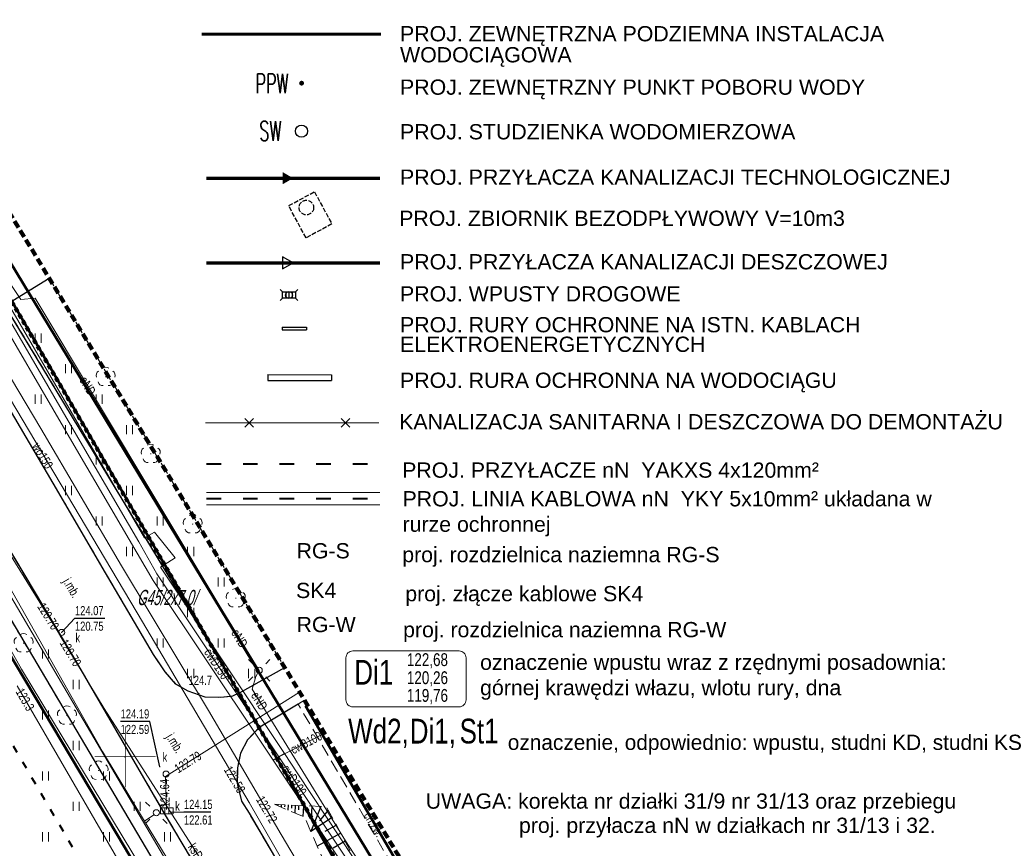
# Model space of a CAD drawing. Header units: millimetres. Extents: x 7464056 to 7464277, y 5957530 to 5957827.
# Tile 17 of 22: x 7464141 to 7464222, y 5957642 to 5957710. Entities that reach past the tile are written whole.
import ezdxf
from ezdxf.enums import TextEntityAlignment as Align

# ---------------------------------------------------------------- set-up
doc = ezdxf.new("R2010")
doc.units = ezdxf.units.MM
doc.header["$MEASUREMENT"] = 0
for name, pattern in [('1', [0.6, 0.3, -0.3]), ('1.0_0.5', [1.5, 1, -0.5]), ('1.5_0.5', [2, 1.5, -0.5]), ('2', [0.9, 0.6, -0.3]), ('219-500', [0]), ('ACAD_ISO03W100', [30, 12, -18]), ('CONTINOUS', [0]), ('egug-500', [1, 0.5, -0.5])]:
    doc.linetypes.add(name, pattern=pattern)
doc.layers.get('0').update_dxf_attribs({"color": 2, "linetype": 'CONTINUOUS', "lineweight": 0, "plot": 0})
for name, color, linetype in [('000 Inne (niezydentyfikowane)', 7, 'CONTINUOUS'), ('203-punkt graniczny', 7, 'CONTINUOUS'), ('218-kontur użytku gruntowego', 7, 'CONTINUOUS'), ('312-budynek ewidencyjny', 7, 'CONTINUOUS'), ('320-blok - kondygnacja nadziemna', 7, 'CONTINUOUS'), ('chodnik', 7, 'CONTINUOUS'), ('chodnik-Atr17', 7, 'CONTINUOUS'), ('drzewo liściaste', 7, 'CONTINUOUS'), ('jezdnia', 7, 'CONTINUOUS'), ('jezdnia-Atr17', 7, 'CONTINUOUS'), ('kratka ściekowa', 7, 'CONTINUOUS'), ('kratka ściekowa-Atr17', 7, 'CONTINUOUS'), ('krawężnik', 7, 'CONTINUOUS'), ('latarnia', 7, 'CONTINUOUS'), ('pikieta naturalna', 7, 'CONTINUOUS'), ('pikieta naturalna-Atr2', 7, 'CONTINUOUS'), ('przewód ciepłowniczy', 7, 'CONTINUOUS'), ('przewód ciepłowniczy-Atr1', 7, 'CONTINUOUS'), ('przewód elektroenergetyczny podziemny', 7, 'CONTINUOUS'), ('przewód elektroenergetyczny podziemny-Atr1', 7, 'CONTINUOUS'), ('przewód gazowy', 7, 'CONTINUOUS'), ('przewód kanalizacyjny', 7, 'CONTINUOUS'), ('przewód kanalizacyjny-Atr1', 7, 'CONTINUOUS'), ('przewód telekomunikacyjny podziemny', 7, 'CONTINUOUS'), ('przewód wodociągowy', 7, 'CONTINUOUS'), ('przewód wodociągowy-Atr1', 7, 'CONTINUOUS'), ('rzedna', 7, 'CONTINUOUS'), ('rzedna-Atr2', 7, 'CONTINUOUS'), ('rzedna-Atr3', 7, 'CONTINUOUS'), ('SIATKA_KWADRATOW', 7, 'CONTINUOUS'), ('skarpa nieumocniona', 7, 'CONTINUOUS'), ('studnia kanalizacyjna', 7, 'CONTINUOUS'), ('studnia kanalizacyjna-Atr17', 7, 'CONTINUOUS'), ('trawnik', 7, 'CONTINUOUS'), ('Zakres', 7, 'CONTINUOUS')]:
    doc.layers.add(name, color=color, linetype=linetype)
for name, color, linetype, lineweight in [('219-działka ewidencyjna', 3, 'CONTINUOUS', 30), ('__A-opisy', 7, 'CONTINUOUS', 20), ('_E-kabel el', 1, 'ACAD_ISO03W100', 40), ('E-kable elektryczne', 1, 'ACAD_ISO03W100', 40), ('E-złacza i rozdzielnice', 1, 'CONTINUOUS', 13), ('S-demontaże', 1, 'CONTINUOUS', 30), ('S-drenaż-opis', 124, 'CONTINUOUS', 20), ('S-kan-deszcz', 94, 'CONTINUOUS', 70), ('S-kan-sanit', 34, 'CONTINUOUS', 70), ('S-kan-sanit-opis', 34, 'CONTINUOUS', 20), ('S-rury ochronne na istn kablach elektr', 5, 'CONTINUOUS', 30), ('S-woda', 5, 'CONTINUOUS', 60), ('S-woda-rury ochronne', 7, 'CONTINUOUS', 30)]:
    doc.layers.add(name, color=color, linetype=linetype, lineweight=lineweight)
doc.styles.add('arial', font='arial.ttf')
doc.styles.add('SANIT', font='romans.shx', dxfattribs={"width": 0.7})
doc.styles.get("Standard").update_dxf_attribs({"font": 'Working1250', "width": 0.75})

# ---------------------------------------------------------------- blocks, each defined once
blk = doc.blocks.new('203')
at = {"linetype": 'Continuous', "lineweight": 0}
h = blk.add_hatch(color=0, dxfattribs=at)
edge = h.paths.add_edge_path()
edge.add_arc((0, 0), 0.045, 0, 360)
blk = doc.blocks.new('OP021')
at = {"linetype": 'Continuous', "lineweight": 13}
h = blk.add_hatch(color=0, dxfattribs=at)
edge = h.paths.add_edge_path()
edge.add_arc((0, 0), 0.05, 0, 360)
at = {"color": 0, "linetype": 'Continuous', "lineweight": 13}
for centre, start, end in [((-0.38, 0.124), 121.308, 202.548), ((0, 0.4), 49.272, 130.728), ((0.38, 0.124), 337.452, 58.692), ((-0.235, -0.324), 193.221, 274.871), ((0.235, -0.324), 265.129, 346.779)]:
    blk.add_arc(centre, 0.4, start, end, dxfattribs=at)
blk = doc.blocks.new('PW01')
at = {"linetype": 'Continuous', "lineweight": 13}
h = blk.add_hatch(color=0, dxfattribs=at)
edge = h.paths.add_edge_path()
edge.add_arc((0, 0), 0.045, 0, 360)
blk = doc.blocks.new('SM01')
at = {"color": 0, "linetype": 'Continuous', "lineweight": 13}
for p, q in [((-0.53, 0.531), (-0.883, 0.884)), ((0.531, 0.531), (0.884, 0.884)), ((-0.53, -0.53), (-0.883, -0.883)), ((0.531, -0.53), (0.884, -0.883))]:
    blk.add_line(p, q, dxfattribs=at)
blk.add_circle((0, 0), 0.25, dxfattribs=at)
blk = doc.blocks.new('US05')
at = {"color": 0, "linetype": 'Continuous', "lineweight": 13}
for p, q in [((-0.525, -0.25), (-0.525, 0.25)), ((-0.525, 0.25), (-0.175, 0.25)), ((-0.175, -0.25), (-0.175, 0.25)), ((-0.175, 0.25), (0.175, 0.25)), ((0.175, -0.25), (0.175, 0.25)), ((0.175, 0.25), (0.525, 0.25)), ((0.525, -0.25), (0.525, 0.25)), ((-0.525, -0.25), (-0.175, -0.25)), ((-0.175, -0.25), (0.175, -0.25)), ((0.175, -0.25), (0.525, -0.25))]:
    blk.add_line(p, q, dxfattribs=at)
blk = doc.blocks.new('US15')
at = {"color": 0, "linetype": 'Continuous', "lineweight": 13}
blk.add_circle((0, 0), 0.25, dxfattribs=at)
blk = doc.blocks.new('TU04')
at = {"color": 0, "linetype": 'Continuous', "lineweight": 13}
for p, q in [((0, 0), (0, 0.75)), ((0.5, 0), (0.5, 0.75))]:
    blk.add_line(p, q, dxfattribs=at)
blk = doc.blocks.new('US25')
at = {"linetype": 'Continuous', "lineweight": 0}
h = blk.add_hatch(color=0, dxfattribs=at)
edge = h.paths.add_edge_path()
edge.add_arc((0, 0), 0.2, 0, 360)

msp = doc.modelspace()

# ---------------------------------------------------------------- hatches: boundary and pattern name
at = {"layer": 'E-złacza i rozdzielnice'}
h = msp.add_hatch(color=256, dxfattribs=at)
h.dxf.hatch_style = 1
h.paths.add_polyline_path([(7464169.215, 5957665.884), (7464169.733, 5957666.186), (7464169.607, 5957666.402), (7464169.089, 5957666.1)])
h = msp.add_hatch(color=256, dxfattribs=at)
h.dxf.hatch_style = 1
h.paths.add_polyline_path([(7464169.193, 5957662.736), (7464169.711, 5957663.038), (7464169.586, 5957663.254), (7464169.067, 5957662.952)])
h = msp.add_hatch(color=256, dxfattribs=at)
h.dxf.hatch_style = 1
h.paths.add_polyline_path([(7464169.284, 5957659.654), (7464169.802, 5957659.956), (7464169.676, 5957660.172), (7464169.158, 5957659.87)])

# ---------------------------------------------------------------- linework, layer by layer
at = {"layer": '000 Inne (niezydentyfikowane)', "color": 56, "linetype": 'Continuous', "lineweight": 50, "flags": 128}
for points in [[(7464194.89, 5957593.94), (7464195.967, 5957590.719), (7464186.213, 5957609.558), (7464182.663, 5957614.998), (7464176.499, 5957625.621), (7464176.492, 5957625.631), (7464162.981, 5957648.914), (7464162.94, 5957648.984), (7464158.056, 5957657.401), (7464158.016, 5957657.47), (7464129.82, 5957706.056), (7464119.97, 5957723.029), (7464096.51, 5957762.918)], [(7464273.22, 5957619.103), (7464256.633, 5957609.097), (7464248.534, 5957622.926), (7464194.89, 5957593.94), (7464193.43, 5957597.96), (7464192.91, 5957604.22), (7464189.03, 5957611.03), (7464188.444, 5957611.585), (7464159.394, 5957659.51), (7464096.659, 5957763.005)], [(7464096.659, 5957763.005), (7464159.394, 5957659.51), (7464188.444, 5957611.585), (7464189.03, 5957611.03), (7464192.91, 5957604.22), (7464193.43, 5957597.96), (7464194.89, 5957593.94)], [(7464129.82, 5957706.056), (7464158.016, 5957657.47), (7464158.056, 5957657.401), (7464162.94, 5957648.984), (7464162.981, 5957648.914), (7464176.492, 5957625.631), (7464176.499, 5957625.621), (7464182.663, 5957614.998), (7464186.213, 5957609.558), (7464195.967, 5957590.719), (7464195.97, 5957590.71), (7464198.51, 5957586.21), (7464201.941, 5957582.25), (7464205.521, 5957578.87), (7464209.991, 5957575.1), (7464215.369, 5957570.98), (7464206.32, 5957560.132), (7464194.92, 5957546.46), (7464180.799, 5957585.27), (7464167.995, 5957612.279), (7464163.514, 5957619.798), (7464156.208, 5957632.058), (7464149.275, 5957643.692), (7464129.849, 5957676.292)]]:
    msp.add_lwpolyline(points, dxfattribs=at)
at = {"layer": '000 Inne (niezydentyfikowane)', "color": 253, "linetype": '1', "lineweight": 100, "flags": 128}
msp.add_lwpolyline([(7464096.51, 5957762.918), (7464119.97, 5957723.029), (7464129.82, 5957706.056), (7464158.016, 5957657.47), (7464158.056, 5957657.401), (7464162.94, 5957648.984), (7464162.981, 5957648.914), (7464176.492, 5957625.631), (7464176.499, 5957625.621), (7464182.663, 5957614.998), (7464186.213, 5957609.558), (7464195.967, 5957590.719), (7464195.97, 5957590.71), (7464198.51, 5957586.21), (7464201.941, 5957582.25), (7464205.521, 5957578.87), (7464209.991, 5957575.1), (7464215.369, 5957570.98), (7464206.32, 5957560.132), (7464194.92, 5957546.46), (7464194.899, 5957546.456), (7464191.954, 5957545.875), (7464191.47, 5957545.78), (7464189.787, 5957545.447)], dxfattribs=at)
at = {"layer": '000 Inne (niezydentyfikowane)', "color": 253, "linetype": '1', "lineweight": 13, "flags": 128}
for points in [[(7464158.016, 5957657.47), (7464129.82, 5957706.056), (7464119.97, 5957723.029), (7464096.51, 5957762.918)], [(7464125.18, 5957539.755), (7464144.12, 5957536.43), (7464189.787, 5957545.447), (7464191.47, 5957545.78), (7464191.954, 5957545.875), (7464194.899, 5957546.456), (7464194.92, 5957546.46), (7464206.32, 5957560.132), (7464215.369, 5957570.98), (7464209.991, 5957575.1), (7464205.521, 5957578.87), (7464201.941, 5957582.25), (7464198.51, 5957586.21), (7464195.97, 5957590.71), (7464195.967, 5957590.719), (7464186.213, 5957609.558), (7464182.663, 5957614.998), (7464176.499, 5957625.621), (7464176.492, 5957625.631), (7464162.981, 5957648.914), (7464162.94, 5957648.984), (7464158.056, 5957657.401), (7464158.016, 5957657.47)]]:
    msp.add_lwpolyline(points, dxfattribs=at)
at = {"layer": '000 Inne (niezydentyfikowane)', "color": 56, "linetype": 'Continuous', "lineweight": 13, "flags": 128}
msp.add_lwpolyline([(7464102.889, 5957698.194), (7464113.452, 5957704.425), (7464117.917, 5957696.764), (7464118.65, 5957695.507), (7464129.849, 5957676.292), (7464149.275, 5957643.692), (7464156.208, 5957632.058)], dxfattribs=at)
at = {"layer": '000 Inne (niezydentyfikowane)', "color": 7, "linetype": 'Continuous', "lineweight": 25, "flags": 128}
for points in [[(7464162.5, 5957646.09), (7464162.5, 5957646.03)], [(7464162.79, 5957646.07), (7464162.78, 5957645.86)], [(7464163.07, 5957646.06), (7464163.06, 5957645.9)], [(7464163.35, 5957646.04), (7464163.33, 5957645.62)], [(7464163.64, 5957646.03), (7464163.62, 5957645.77)], [(7464163.92, 5957646.02), (7464163.89, 5957645.38)], [(7464164.2, 5957646), (7464164.19, 5957645.63)], [(7464164.6, 5957645.98), (7464164.56, 5957645.1)], [(7464166.04, 5957645.91), (7464165.21, 5957643.86)], [(7464165.3, 5957645.95), (7464165.25, 5957644.91)], [(7464166.63, 5957645.62), (7464165.92, 5957644.74)], [(7464166.96, 5957645.01), (7464165.21, 5957643.86)], [(7464167.31, 5957644.38), (7464166.37, 5957643.86)], [(7464167.66, 5957643.73), (7464165.73, 5957642.67)], [(7464168.03, 5957643.06), (7464167.03, 5957642.51)]]:
    msp.add_lwpolyline(points, dxfattribs=at)
at = {"layer": '218-kontur użytku gruntowego', "color": 3, "linetype": 'egug-500', "lineweight": 18, "flags": 128}
for points in [[(7464140.28, 5957686.78), (7464159.31, 5957655.33)], [(7464159.31, 5957655.33), (7464140.28, 5957686.78)], [(7464165.86, 5957618.54), (7464132.53, 5957674.94)], [(7464132.53, 5957674.94), (7464165.86, 5957618.54)], [(7464159.31, 5957655.33), (7464161.18, 5957652.15)], [(7464161.18, 5957652.15), (7464159.31, 5957655.33)], [(7464161.18, 5957652.15), (7464165.87, 5957643.72)], [(7464165.87, 5957643.72), (7464161.18, 5957652.15)], [(7464165.87, 5957643.72), (7464168.08, 5957639.78)], [(7464168.08, 5957639.78), (7464165.87, 5957643.72)]]:
    msp.add_lwpolyline(points, dxfattribs=at)
at = {"layer": '219-działka ewidencyjna', "linetype": '219-500', "flags": 128}
for points in [[(7464159.31, 5957655.33), (7464140.28, 5957686.78)], [(7464165.86, 5957618.54), (7464132.53, 5957674.94)], [(7464161.18, 5957652.15), (7464159.31, 5957655.33)], [(7464165.87, 5957643.72), (7464161.18, 5957652.15)], [(7464168.08, 5957639.78), (7464165.87, 5957643.72)]]:
    msp.add_lwpolyline(points, dxfattribs=at)
at = {"layer": '312-budynek ewidencyjny', "color": 7, "linetype": 'Continuous', "lineweight": 50, "flags": 128}
for points in [[(7464164.78, 5957654.16), (7464164.923, 5957654.243)], [(7464179.65, 5957628.72), (7464164.78, 5957654.16)]]:
    msp.add_lwpolyline(points, dxfattribs=at)
at = {"layer": '320-blok - kondygnacja nadziemna', "color": 7, "linetype": 'Continuous', "lineweight": 18, "flags": 128}
msp.add_lwpolyline([(7464183.55, 5957622.17), (7464184.8, 5957622.94), (7464180.89, 5957629.54), (7464179.65, 5957628.72), (7464164.78, 5957654.16), (7464164.923, 5957654.243)], dxfattribs=at)
at = {"layer": 'chodnik', "color": 7, "linetype": '1.0_0.5', "lineweight": 18, "flags": 128}
for points in [[(7464164.689, 5957654.63), (7464164.17, 5957654.32), (7464179.11, 5957628.73)], [(7464179.11, 5957628.73), (7464179.52, 5957628.94), (7464164.78, 5957654.16), (7464164.923, 5957654.243)]]:
    msp.add_lwpolyline(points, dxfattribs=at)
at = {"layer": 'E-kable elektryczne', "ltscale": 0.1}
for p, q in [((7464156.653, 5957674.028), (7464170.858, 5957674.028)), ((7464156.653, 5957671.161), (7464170.858, 5957671.161))]:
    msp.add_line(p, q, dxfattribs=at)
at = {"layer": 'E-kable elektryczne', "linetype": 'CONTINOUS', "lineweight": 15, "ltscale": 0.1}
for p, q in [((7464156.653, 5957671.661), (7464170.858, 5957671.661)), ((7464156.653, 5957670.661), (7464170.858, 5957670.661))]:
    msp.add_line(p, q, dxfattribs=at)
at = {"layer": 'E-złacza i rozdzielnice'}
for points in [[(7464169.215, 5957665.884), (7464169.733, 5957666.186), (7464169.607, 5957666.402), (7464169.089, 5957666.1)], [(7464169.193, 5957662.736), (7464169.711, 5957663.038), (7464169.586, 5957663.254), (7464169.067, 5957662.952)], [(7464169.284, 5957659.654), (7464169.802, 5957659.956), (7464169.676, 5957660.172), (7464169.158, 5957659.87)]]:
    msp.add_lwpolyline(points, close=True, dxfattribs=at)
at = {"layer": 'jezdnia', "color": 7, "linetype": '1.5_0.5', "lineweight": 18, "flags": 128}
for points in [[(7464086.851, 5957757.258), (7464091.92, 5957748.72), (7464093.17, 5957746.61), (7464100.88, 5957733.62), (7464109.13, 5957719.6), (7464117.32, 5957705.91), (7464124.79, 5957693.36), (7464131.59, 5957681.85), (7464137.77, 5957671.55), (7464145.7, 5957658.29), (7464153.31, 5957645.2), (7464161.81, 5957630.88), (7464165.59, 5957624.29), (7464166.01, 5957623.09), (7464166.28, 5957621.51), (7464166.24, 5957620.22), (7464165.92, 5957618.44), (7464168.97, 5957613.22), (7464169.49, 5957613.31), (7464170.42, 5957613.31), (7464171.31, 5957612.99), (7464172.23, 5957612.07), (7464174.42, 5957607.65), (7464180.26, 5957595.46), (7464181.97, 5957591.93), (7464181.97, 5957591.41), (7464181.65, 5957590.58), (7464181.19, 5957590.07), (7464180.8, 5957589.72), (7464180.45, 5957589.49), (7464177.71, 5957587.72), (7464174.48, 5957585.62), (7464174.04, 5957585.45), (7464173.25, 5957585.36), (7464172.37, 5957585.5), (7464170.33, 5957586.19), (7464174.29, 5957579.29), (7464174.66, 5957580.9), (7464175.14, 5957581.82), (7464175.95, 5957582.64), (7464182.63, 5957586.49), (7464183.82, 5957586.55), (7464184.39, 5957586.13), (7464185.16, 5957585.13), (7464186.91, 5957580.49), (7464187.35, 5957579.06), (7464188.33, 5957575.91), (7464191.48, 5957567.03), (7464194.04, 5957559.04), (7464194.66, 5957556.96), (7464194.8, 5957555.42), (7464194.36, 5957553.91), (7464193.7, 5957553.12), (7464193.01, 5957552.89), (7464195.32, 5957546.4), (7464196.35, 5957545.53), (7464197.42, 5957544.45), (7464198.3, 5957543.12), (7464199.02, 5957541.65), (7464199.69, 5957539.99), (7464200.28, 5957536.84), (7464200.881, 5957534.249)], [(7464242.586, 5957534.495), (7464240.61, 5957559.1), (7464239.56, 5957559.38), (7464235.85, 5957560.07), (7464225.66, 5957563.07), (7464220.07, 5957565.67), (7464217.1, 5957567.15), (7464215.35, 5957568.13), (7464213.87, 5957569.14), (7464211.66, 5957570.44), (7464210.18, 5957571.38), (7464208.29, 5957572.78), (7464206.24, 5957574.48), (7464204.25, 5957576.69), (7464201.87, 5957579.06), (7464200.34, 5957580.58), (7464198.79, 5957581.93), (7464196.91, 5957584.14), (7464196.84, 5957584.25), (7464195.51, 5957586.18), (7464194.52, 5957587.98), (7464193.96, 5957589.66), (7464193.96, 5957591.03), (7464194.3, 5957592.24), (7464195.46, 5957593.87), (7464193.53, 5957597.77), (7464192.49, 5957597.4), (7464191.04, 5957597.43), (7464190.04, 5957597.51), (7464189.06, 5957597.8), (7464187.91, 5957598.58), (7464187.01, 5957599.52), (7464185.58, 5957601.93), (7464180.91, 5957609.95), (7464176.66, 5957617.25), (7464176.11, 5957618.89), (7464176.11, 5957620.7), (7464176.63, 5957622.32), (7464174.2, 5957626.36), (7464172.67, 5957626.42), (7464171.61, 5957626.96), (7464170.7, 5957627.74), (7464169.84, 5957628.75), (7464166.58, 5957634.38), (7464160.16, 5957645.36), (7464159.53, 5957646.36), (7464159.16, 5957647.83), (7464159.19, 5957649.1), (7464159.45, 5957650.3), (7464160.02, 5957651.39), (7464161.02, 5957652.43), (7464159.37, 5957655.23), (7464158.8, 5957654.97), (7464157.83, 5957654.85), (7464156.56, 5957654.88), (7464155.16, 5957655.37), (7464154.15, 5957655.96), (7464153.27, 5957656.96), (7464152.31, 5957658.39), (7464148.38, 5957665.08), (7464144.09, 5957672.43), (7464138.71, 5957681.55), (7464138.51, 5957682.74), (7464138.71, 5957684.4), (7464139.31, 5957685.79), (7464139.83, 5957686.59), (7464136.07, 5957692.2), (7464134.95, 5957692.08), (7464133.41, 5957692.4), (7464132.27, 5957693.05), (7464131.56, 5957693.69), (7464130.73, 5957694.98), (7464126.37, 5957702.18), (7464126, 5957703.21), (7464125.81, 5957704.71), (7464126.06, 5957706.26), (7464126.54, 5957707.27), (7464127.1, 5957708.06), (7464130.958, 5957710.421)], [(7464140.623, 5957694.434), (7464137.54, 5957692.63), (7464136.86, 5957692.39), (7464136.07, 5957692.2), (7464139.83, 5957686.59), (7464140.79, 5957687.4), (7464143.771, 5957689.229)], [(7464163.071, 5957657.305), (7464159.37, 5957655.23), (7464161.02, 5957652.43), (7464164.17, 5957654.32), (7464164.689, 5957654.63)]]:
    msp.add_lwpolyline(points, dxfattribs=at)
at = {"layer": 'krawężnik', "color": 7, "linetype": 'Continuous', "lineweight": 25, "flags": 128}
for points in [[(7464165.92, 5957618.44), (7464166.24, 5957620.22), (7464166.28, 5957621.51), (7464166.01, 5957623.09), (7464165.59, 5957624.29), (7464161.81, 5957630.88), (7464153.31, 5957645.2), (7464145.7, 5957658.29), (7464137.77, 5957671.55), (7464131.59, 5957681.85), (7464124.79, 5957693.36), (7464117.32, 5957705.91), (7464109.13, 5957719.6), (7464100.88, 5957733.62), (7464093.17, 5957746.61), (7464091.92, 5957748.72), (7464086.851, 5957757.258)], [(7464139.83, 5957686.59), (7464140.79, 5957687.4), (7464143.771, 5957689.229)], [(7464159.37, 5957655.23), (7464158.8, 5957654.97), (7464157.83, 5957654.85), (7464156.56, 5957654.88), (7464155.16, 5957655.37), (7464154.15, 5957655.96), (7464153.27, 5957656.96), (7464152.31, 5957658.39), (7464148.38, 5957665.08), (7464144.09, 5957672.43), (7464138.71, 5957681.55), (7464138.51, 5957682.74), (7464138.71, 5957684.4), (7464139.31, 5957685.79), (7464139.83, 5957686.59)], [(7464159.37, 5957655.23), (7464163.071, 5957657.305)], [(7464164.17, 5957654.32), (7464161.02, 5957652.43), (7464160.02, 5957651.39), (7464159.45, 5957650.3), (7464159.19, 5957649.1), (7464159.16, 5957647.83), (7464159.53, 5957646.36), (7464160.16, 5957645.36), (7464166.58, 5957634.38)]]:
    msp.add_lwpolyline(points, dxfattribs=at)
at = {"layer": 'przewód ciepłowniczy', "color": 212, "linetype": 'Continuous', "lineweight": 18, "flags": 128}
for points in [[(7464103.92, 5957748.46), (7464114.11, 5957730.13), (7464115.73, 5957728.66), (7464116.17, 5957726.36), (7464126.89, 5957707.95), (7464137.84, 5957689.19), (7464146.21, 5957674.86), (7464152.28, 5957664.46), (7464161.08, 5957651.27), (7464162.12, 5957649.72), (7464163.04, 5957650.25), (7464152.88, 5957665.53), (7464154.08, 5957666.32), (7464152.4, 5957668.42), (7464151.59, 5957667.96), (7464140.62, 5957686.79), (7464127.06, 5957709.89), (7464117.18, 5957726.94), (7464116.74, 5957729.33), (7464115.25, 5957730.74), (7464109.65, 5957740.97), (7464101.44, 5957755.58), (7464097.151, 5957763.294)], [(7464162.58, 5957649.98), (7464152.58, 5957665), (7464151.11, 5957667.62), (7464146.7, 5957675.19), (7464139.23, 5957687.99), (7464126.98, 5957708.92), (7464116.68, 5957726.65), (7464116.23, 5957728.92), (7464114.68, 5957730.44), (7464109.05, 5957740.64), (7464104.45, 5957748.87), (7464100.89, 5957755.22), (7464096.568, 5957762.952)], [(7464166.14, 5957651.83), (7464162.58, 5957649.98)], [(7464174.49, 5957632.94), (7464164.08, 5957648.68), (7464163.04, 5957650.25), (7464162.12, 5957649.72), (7464174.03, 5957631.88)], [(7464196.84, 5957594.11), (7464193.01, 5957600.43), (7464188.58, 5957608.38), (7464180.59, 5957622.73), (7464179.26, 5957625.03), (7464174.26, 5957632.41), (7464162.58, 5957649.98)]]:
    msp.add_lwpolyline(points, dxfattribs=at)
at = {"layer": 'przewód elektroenergetyczny podziemny', "color": 1, "linetype": 'Continuous', "lineweight": 18, "flags": 128}
for points in [[(7464087.32, 5957752.37), (7464095.98, 5957737.1), (7464105.9, 5957721.64), (7464112.85, 5957710.77), (7464118.26, 5957701.85), (7464125.41, 5957690.07), (7464132.72, 5957677.58), (7464134.57, 5957673.2), (7464138.74, 5957666.32), (7464145.7, 5957654.46), (7464154.32, 5957639.85), (7464161.46, 5957628.22), (7464166.09, 5957620.42), (7464169.69, 5957613.63), (7464179.16, 5957595.67), (7464181.63, 5957596.77), (7464187.58, 5957599.66), (7464192.68, 5957601.41), (7464193.82, 5957601.82)], [(7464152.34, 5957645.23), (7464151.59, 5957644.71), (7464148.13, 5957650.43), (7464139.7, 5957665.32), (7464140.13, 5957665.71), (7464132.62, 5957678.31), (7464126.66, 5957688.35), (7464117.8, 5957703.05), (7464110.73, 5957715.08), (7464110.21, 5957715.1), (7464110.21, 5957715.98), (7464110.56, 5957715.88)], [(7464137.77, 5957692.96), (7464141.43, 5957687.48), (7464142.63, 5957687.6), (7464157.69, 5957662.44), (7464160.98, 5957657.08), (7464160.7, 5957656.57), (7464160.4, 5957655.53), (7464168.05, 5957643.09), (7464175.84, 5957631.09)], [(7464198.519, 5957534.235), (7464197.84, 5957535.9), (7464197.3, 5957537.03), (7464195.22, 5957542.68), (7464189.26, 5957548.01), (7464189.91, 5957549.75), (7464190.89, 5957553.48), (7464190.91, 5957554.57), (7464189.76, 5957559.13), (7464187.22, 5957567.86), (7464186.59, 5957569.43), (7464183.38, 5957577.47), (7464182.86, 5957579.06), (7464180.99, 5957584.74), (7464178.47, 5957589.84), (7464169.34, 5957607.61), (7464167.33, 5957611.16), (7464164.77, 5957616.16), (7464161.16, 5957621.94), (7464156, 5957630.1), (7464149.38, 5957641.57), (7464141.13, 5957655.81)], [(7464165.35, 5957622.84), (7464165.01, 5957622.57), (7464151.59, 5957644.71), (7464152.34, 5957645.23)]]:
    msp.add_lwpolyline(points, dxfattribs=at)
at = {"layer": 'przewód gazowy', "color": 52, "linetype": 'Continuous', "lineweight": 18, "flags": 128}
msp.add_lwpolyline([(7464093.334, 5957761.057), (7464097.55, 5957753.89), (7464109.26, 5957734.1), (7464115.16, 5957723.86), (7464123.88, 5957709.15), (7464134.72, 5957690.93), (7464143.09, 5957676.91), (7464149.7, 5957665.65), (7464156.83, 5957653.79), (7464162.79, 5957643.63), (7464167.44, 5957635.73), (7464175.9, 5957621.63), (7464182.75, 5957610.05), (7464191.05, 5957595.99), (7464199.23, 5957582.14), (7464201.17, 5957579.06), (7464201.31, 5957578.82)], dxfattribs=at)
at = {"layer": 'przewód kanalizacyjny', "color": 34, "linetype": 'Continuous', "lineweight": 18}
msp.add_line((7464156.588, 5957677.383), (7464170.793, 5957677.383), dxfattribs=at)
at = {"layer": 'przewód kanalizacyjny', "color": 34, "linetype": 'Continuous', "lineweight": 18, "flags": 128}
for points in [[(7464088.076, 5957757.975), (7464093.94, 5957746.55), (7464098.78, 5957736.87), (7464109.26, 5957718.63), (7464117.56, 5957704.09), (7464120.37, 5957699.24), (7464130.04, 5957683.57), (7464144.49, 5957660.22), (7464144.68, 5957659.92), (7464148.27, 5957653.94), (7464160.34, 5957635.1), (7464160.48, 5957634.89)], [(7464164.292, 5957655.287), (7464153.3, 5957648.38), (7464153.37, 5957645.67)]]:
    msp.add_lwpolyline(points, dxfattribs=at)
at = {"layer": 'przewód telekomunikacyjny podziemny', "color": 30, "linetype": 'Continuous', "lineweight": 18, "flags": 128}
msp.add_lwpolyline([(7464173.56, 5957629.98), (7464173.3, 5957629.92), (7464170.34, 5957629.31), (7464162.06, 5957623.92), (7464161.72, 5957623.7), (7464161.34, 5957624.32), (7464141.5, 5957657.19), (7464121.46, 5957692.84), (7464107.23, 5957716.37), (7464099.06, 5957725.95), (7464085.39, 5957751.08), (7464082.794, 5957754.88)], dxfattribs=at)
at = {"layer": 'przewód wodociągowy', "color": 5, "linetype": 'Continuous', "lineweight": 18, "flags": 128}
msp.add_lwpolyline([(7464178.24, 5957614.72), (7464170.05, 5957629.01), (7464160.17, 5957646.25), (7464151.41, 5957661.06), (7464140.09, 5957680.17), (7464134.74, 5957689.1)], dxfattribs=at)
at = {"layer": 'rzedna-Atr2', "color": 7, "flags": 128}
for points in [[(7464144.79, 5957660.19), (7464145.88, 5957661.37), (7464148.333, 5957661.37)], [(7464152.83, 5957649.17), (7464152.02, 5957652.9), (7464149.621, 5957652.9)], [(7464153.7, 5957645.44), (7464154.81, 5957645.48), (7464157.014, 5957645.48)]]:
    msp.add_lwpolyline(points, dxfattribs=at)
at = {"layer": 'S-demontaże', "ltscale": 0.25}
for p, q in [((7464159.813, 5957677.736), (7464160.519, 5957677.03)), ((7464159.813, 5957677.03), (7464160.519, 5957677.736)), ((7464167.708, 5957677.736), (7464168.415, 5957677.03)), ((7464167.708, 5957677.03), (7464168.415, 5957677.736))]:
    msp.add_line(p, q, dxfattribs=at)
at = {"layer": 'S-kan-deszcz', "ltscale": 0.25}
msp.add_line((7464156.659, 5957690.501), (7464170.864, 5957690.501), dxfattribs=at)
at = {"layer": 'S-kan-deszcz', "lineweight": 30, "ltscale": 0.25}
for p, q in [((7464162.896, 5957688.11), (7464162.696, 5957688.31)), ((7464163.946, 5957688.11), (7464164.146, 5957688.31)), ((7464162.896, 5957687.61), (7464162.696, 5957687.41)), ((7464163.161, 5957688.11), (7464163.161, 5957687.61)), ((7464163.413, 5957688.105), (7464163.413, 5957687.605)), ((7464163.679, 5957688.11), (7464163.679, 5957687.61)), ((7464163.946, 5957687.61), (7464164.146, 5957687.41))]:
    msp.add_line(p, q, dxfattribs=at)
msp.add_lwpolyline([(7464162.896, 5957691.001), (7464162.896, 5957690.001), (7464163.762, 5957690.501), (7464162.896, 5957691.001)], dxfattribs=at)
msp.add_lwpolyline([(7464162.896, 5957688.11), (7464163.946, 5957688.11), (7464163.946, 5957687.61), (7464162.896, 5957687.61)], close=True, dxfattribs=at)
msp.add_circle((7464163.413, 5957687.855), 0.285, dxfattribs=at)
at = {"layer": 'S-kan-sanit', "ltscale": 0.25}
msp.add_line((7464156.659, 5957697.441), (7464170.864, 5957697.441), dxfattribs=at)
msp.add_lwpolyline([(7464162.896, 5957697.441, 1, 0, 0), (7464163.762, 5957697.441, 0, 0, 0)], format="xyseb", dxfattribs=at)
at = {"layer": 'S-kan-sanit', "linetype": '1.5_0.5', "lineweight": 30, "ltscale": 0.25}
msp.add_lwpolyline([(7464165.508, 5957696.329), (7464166.932, 5957693.688), (7464164.82, 5957692.549), (7464163.396, 5957695.19)], close=True, dxfattribs=at)
msp.add_circle((7464164.843, 5957695.034), 0.6, dxfattribs=at)
at = {"layer": 'S-rury ochronne na istn kablach elektr', "ltscale": 0.25}
for p, q in [((7464162.857, 5957685.23), (7464164.857, 5957685.23)), ((7464162.857, 5957685.23), (7464162.857, 5957685)), ((7464162.857, 5957685), (7464164.857, 5957685.001)), ((7464164.857, 5957685.23), (7464164.857, 5957685))]:
    msp.add_line(p, q, dxfattribs=at)
at = {"layer": 'S-woda', "ltscale": 0.25}
msp.add_line((7464156.273, 5957709.244), (7464170.935, 5957709.244), dxfattribs=at)
at = {"layer": 'S-woda', "lineweight": 30, "ltscale": 0.25}
msp.add_circle((7464164.449, 5957701.299), 0.5, dxfattribs=at)
at = {"layer": 'S-woda-rury ochronne', "ltscale": 0.25}
for p, q in [((7464161.685, 5957681.33), (7464166.894, 5957681.326)), ((7464161.685, 5957681.33), (7464161.685, 5957680.859)), ((7464166.894, 5957681.326), (7464166.911, 5957680.862)), ((7464161.685, 5957680.859), (7464166.911, 5957680.862))]:
    msp.add_line(p, q, dxfattribs=at)
at = {"layer": 'SIATKA_KWADRATOW', "color": 7, "const_width": 0.065}
for points in [[(7464150, 5957647.5), (7464150, 5957652.5)], [(7464147.5, 5957650), (7464152.5, 5957650)]]:
    msp.add_lwpolyline(points, dxfattribs=at)
at = {"layer": 'SIATKA_KWADRATOW', "color": 7}
msp.add_point((7464150, 5957650), dxfattribs=at)
at = {"layer": 'skarpa nieumocniona', "color": 7, "linetype": '1.0_0.5', "lineweight": 18, "flags": 128}
msp.add_lwpolyline([(7464162.22, 5957646.1), (7464164.69, 5957645.04), (7464167.84, 5957637.88), (7464166.58, 5957634.38), (7464170.34, 5957638.82), (7464166.48, 5957645.89)], close=True, dxfattribs=at)
msp.add_lwpolyline([(7464162.22, 5957646.1), (7464164.69, 5957645.04), (7464167.84, 5957637.88), (7464166.58, 5957634.38), (7464170.34, 5957638.82), (7464166.48, 5957645.89)], close=True, dxfattribs=at)
at = {"layer": 'trawnik', "color": 7, "linetype": '1.0_0.5', "lineweight": 18, "flags": 128}
for points in [[(7464163.07, 5957657.31), (7464159.37, 5957655.23), (7464158.8, 5957654.97), (7464157.83, 5957654.85), (7464156.56, 5957654.88), (7464155.16, 5957655.37), (7464154.15, 5957655.96), (7464153.27, 5957656.96), (7464152.31, 5957658.39), (7464148.38, 5957665.08), (7464144.09, 5957672.43), (7464138.71, 5957681.55), (7464138.51, 5957682.74), (7464138.71, 5957684.4), (7464139.31, 5957685.79), (7464139.83, 5957686.59), (7464140.79, 5957687.4), (7464143.77, 5957689.23)], [(7464137.77, 5957671.55), (7464145.7, 5957658.29), (7464153.31, 5957645.2), (7464161.81, 5957630.88), (7464165.59, 5957624.29), (7464166.01, 5957623.09), (7464166.28, 5957621.51), (7464166.24, 5957620.22), (7464165.92, 5957618.44), (7464165.25, 5957616.11), (7464164.7, 5957613.53), (7464163.75, 5957609.44), (7464162.14, 5957607.54), (7464160.59, 5957605.13), (7464158.88, 5957598.62), (7464149.75, 5957588.95), (7464140.72, 5957589.93), (7464140.72, 5957590.36), (7464140.75, 5957592.73), (7464140.78, 5957594.74), (7464140.8, 5957596.99), (7464140.84, 5957600.05), (7464139.3, 5957603.17), (7464138.08, 5957605.61), (7464136.76, 5957608.28), (7464135.53, 5957610.77), (7464134.22, 5957613.41), (7464132.92, 5957616.01), (7464131.45, 5957618.86), (7464130.15, 5957621.38), (7464128.74, 5957624.11), (7464127.3, 5957626.93), (7464126.66, 5957628.17), (7464126.84, 5957638.93), (7464127.02, 5957656.52), (7464119.12, 5957670.16), (7464132.26, 5957677.67)]]:
    msp.add_lwpolyline(points, close=True, dxfattribs=at)
at = {"layer": 'Zakres', "color": 134, "linetype": '2', "lineweight": 90, "flags": 128}
msp.add_lwpolyline([(7464273.07, 5957642.1), (7464173.57, 5957639.94), (7464098.51, 5957764.09), (7464073.29, 5957749.31), (7464127.02, 5957656.52), (7464126.84, 5957638.93), (7464125.08, 5957533.8), (7464273.77, 5957534.68)], close=True, dxfattribs=at)

# ---------------------------------------------------------------- block references
at = {"layer": '203-punkt graniczny', "color": 7, "linetype": 'Continuous', "lineweight": 18}
for p in [(7464159.31, 5957655.33), (7464161.18, 5957652.15), (7464165.87, 5957643.72)]:
    msp.add_blockref('203', p, dxfattribs=at)
at = {"layer": 'drzewo liściaste', "color": 94, "linetype": 'Continuous', "lineweight": 18}
for p in [(7464148.4, 5957681.15), (7464152.09, 5957674.84), (7464155.53, 5957669.08), (7464159.06, 5957663), (7464141.67, 5957659.31), (7464145.22, 5957653.38), (7464147.82, 5957648.86)]:
    msp.add_blockref('OP021', p, dxfattribs=at)
at = {"layer": 'kratka ściekowa', "color": 34, "linetype": 'Continuous', "lineweight": 18}
msp.add_blockref('US05', (7464153.41, 5957645.56), dxfattribs=at)
at = {"layer": 'latarnia', "color": 7, "linetype": 'Continuous', "lineweight": 18}
for p in [(7464160.98, 5957657.08), (7464152.55, 5957645.4)]:
    msp.add_blockref('SM01', p, dxfattribs=at)
at = {"layer": 'pikieta naturalna', "color": 7, "linetype": 'Continuous', "lineweight": 13}
msp.add_blockref('PW01', (7464156.05, 5957655.19), dxfattribs=at)
at = {"layer": 'rzedna', "color": 34, "linetype": 'Continuous', "lineweight": 18}
for p in [(7464144.49, 5957660.22), (7464144.68, 5957659.92), (7464144.79, 5957660.19), (7464152.83, 5957649.17), (7464153.3, 5957648.27), (7464153.65, 5957648.6), (7464153.7, 5957645.44)]:
    msp.add_blockref('PW01', p, dxfattribs=at)
at = {"layer": 'rzedna', "color": 5, "linetype": 'Continuous', "lineweight": 18}
msp.add_blockref('PW01', (7464160.17, 5957646.25), dxfattribs=at)
at = {"layer": 'rzedna', "color": 52, "linetype": 'Continuous', "lineweight": 18, "rotation": 300.396}
msp.add_blockref('PW01', (7464162.79, 5957643.63), dxfattribs=at)
at = {"layer": 'S-woda', "ltscale": 0.25}
msp.add_blockref('US25', (7464164.454, 5957705.233), dxfattribs=at)
at = {"layer": 'studnia kanalizacyjna', "color": 34, "linetype": 'Continuous', "lineweight": 18}
for p in [(7464144.79, 5957660.19), (7464153.35, 5957648.57)]:
    msp.add_blockref('US15', p, dxfattribs=at)
at = {"layer": 'trawnik', "color": 7, "linetype": 'Continuous', "lineweight": 18}
for p in [(7464142.609, 5957683.949), (7464145.109, 5957681.449), (7464142.609, 5957678.949), (7464147.609, 5957678.949), (7464145.109, 5957676.449), (7464150.109, 5957676.449), (7464147.609, 5957673.949), (7464145.109, 5957671.449), (7464150.109, 5957671.449), (7464147.609, 5957668.949), (7464152.609, 5957668.949), (7464150.109, 5957666.449), (7464155.109, 5957666.449), (7464152.609, 5957663.949), (7464157.609, 5957663.949), (7464155.109, 5957661.449), (7464152.609, 5957658.949), (7464157.609, 5957658.949), (7464143.219, 5957658.049), (7464155.109, 5957656.449), (7464160.109, 5957656.449), (7464145.719, 5957655.549), (7464143.219, 5957653.049), (7464145.719, 5957650.549), (7464143.219, 5957648.049), (7464148.219, 5957648.049), (7464145.719, 5957645.549), (7464150.719, 5957645.549), (7464143.219, 5957643.049), (7464148.219, 5957643.049), (7464153.219, 5957643.049)]:
    msp.add_blockref('TU04', p, dxfattribs=at)

# ---------------------------------------------------------------- texts
at = {"layer": '000 Inne (niezydentyfikowane)', "color": 56, "linetype": 'Continuous', "lineweight": 13, "oblique": 15, "width": 0.599}
msp.add_text('G45/2x7.0/', height=1.25, dxfattribs=at).set_placement((7464150.95, 5957662.43))
at = {"layer": '__A-opisy', "color": 7, "ltscale": 2, "style": 'arial'}
for s, p in [('PROJ. ZEWNĘTRZNA PODZIEMNA INSTALACJA', (7464172.523, 5957708.665)), ('WODOCIĄGOWA', (7464172.523, 5957706.94)), ('PROJ. ZEWNĘTRZNY PUNKT POBORU WODY', (7464172.523, 5957704.284)), ('PROJ. STUDZIENKA WODOMIERZOWA', (7464172.523, 5957700.625)), ('PROJ. PRZYŁACZA KANALIZACJI TECHNOLOGICZNEJ', (7464172.523, 5957696.903)), ('PROJ. ZBIORNIK BEZODPŁYWOWY V=10m3', (7464172.452, 5957693.53)), ('PROJ. PRZYŁACZA KANALIZACJI DESZCZOWEJ ', (7464172.523, 5957689.962)), ('PROJ. WPUSTY DROGOWE', (7464172.523, 5957687.33)), ('PROJ. RURY OCHRONNE NA ISTN. KABLACH', (7464172.523, 5957684.803)), ('ELEKTROENERGETYCZNYCH', (7464172.523, 5957683.198)), ('PROJ. RURA OCHRONNA NA WODOCIĄGU', (7464172.523, 5957680.245)), ('KANALIZACJA SANITARNA I DESZCZOWA DO DEMONTAŻU ', (7464172.452, 5957676.844)), ('PROJ. PRZYŁACZE nN  YAKXS 4x120mm²', (7464172.696, 5957672.879)), ('UWAGA: korekta nr działki 31/9 nr 31/13 oraz przebiegu', (7464174.629, 5957645.738)), ('proj. przyłacza nN w działkach nr 31/13 i 32.', (7464182.268, 5957643.749))]:
    msp.add_text(s, height=1.25, dxfattribs=at).set_placement(p)
at = {"layer": 'chodnik-Atr17', "color": 7, "width": 0.765}
msp.add_text('ch.zw.', height=0.75, rotation=300.777, dxfattribs=at).set_placement((7464169.51, 5957645.19))
msp.add_text('ch.zw.', height=0.75, rotation=300.777, dxfattribs=at).set_placement((7464169.51, 5957645.19))
at = {"layer": 'jezdnia-Atr17', "color": 7, "width": 0.765}
for rotation, p in [(-59.729, (7464144.86, 5957664.38)), (-59.729, (7464144.86, 5957664.38)), (-59.729, (7464144.86, 5957664.38)), (-59.729, (7464144.86, 5957664.38)), (-59.729, (7464144.86, 5957664.38)), (-58.256, (7464153.31, 5957651.62)), (-58.256, (7464153.31, 5957651.62)), (-58.256, (7464153.31, 5957651.62)), (-58.256, (7464153.31, 5957651.62)), (-58.256, (7464153.31, 5957651.62))]:
    msp.add_text('j.mb.', height=0.75, rotation=rotation, dxfattribs=at).set_placement(p)
at = {"layer": 'kratka ściekowa-Atr17', "color": 34, "width": 0.765}
msp.add_text('k', height=0.75, dxfattribs=at).set_placement((7464154.09, 5957645.57))
at = {"layer": 'pikieta naturalna-Atr2', "color": 7, "width": 0.765}
msp.add_text('124.7', height=0.75, dxfattribs=at).set_placement((7464155.19, 5957655.89))
at = {"layer": 'przewód ciepłowniczy-Atr1', "color": 212, "width": 0.765}
for s, rotation, p in [('cwD150', -56.345, (7464156.73, 5957658.77)), ('cwB100', 27.459, (7464163.62, 5957650.52)), ('cwD100', -56.385, (7464163.08, 5957649.23))]:
    msp.add_text(s, height=0.75, rotation=rotation, dxfattribs=at).set_placement(p, align=Align.MIDDLE_LEFT)
at = {"layer": 'przewód elektroenergetyczny podziemny-Atr1', "color": 1, "width": 0.765}
for rotation, p in [(-59.097, (7464146.53, 5957681.08)), (-58.458, (7464158.97, 5957660.36)), (-58.411, (7464160.59, 5957655.23))]:
    msp.add_text('eND', height=0.75, rotation=rotation, dxfattribs=at).set_placement(p, align=Align.MIDDLE_LEFT)
at = {"layer": 'przewód kanalizacyjny-Atr1', "color": 34, "width": 0.765}
msp.add_text('ksD200', height=0.75, rotation=302.645, dxfattribs=at).set_placement((7464155.41, 5957642.79), align=Align.MIDDLE_LEFT)
at = {"layer": 'przewód wodociągowy-Atr1', "color": 5, "width": 0.765}
msp.add_text('wo150', height=0.75, rotation=300.66, dxfattribs=at).set_placement((7464142.34, 5957675.47))
at = {"layer": 'rzedna-Atr2', "color": 34, "width": 0.765}
for rotation, p in [(-58.241, (7464143.08, 5957662.51)), (-59.022, (7464144.92, 5957659.52))]:
    msp.add_text('120.70', height=0.75, rotation=rotation, dxfattribs=at).set_placement(p, align=Align.MIDDLE_LEFT)
for s, p in [('124.07', (7464145.88, 5957661.378)), ('124.19', (7464149.621, 5957652.908)), ('124.15', (7464154.81, 5957645.488))]:
    msp.add_text(s, height=0.75, dxfattribs=at).set_placement(p, align=Align.BOTTOM_LEFT)
at = {"layer": 'rzedna-Atr2', "color": 7, "width": 0.765}
msp.add_text('123.3', height=0.75, rotation=300.07, dxfattribs=at).set_placement((7464140.99, 5957655.33))
at = {"layer": 'rzedna-Atr2', "color": 34, "width": 0.765}
for s, rotation, p in [('122.79', 31.94, (7464154.34, 5957648.62)), ('124.64', 91.55, (7464153.65, 5957645.84))]:
    msp.add_text(s, height=0.75, rotation=rotation, dxfattribs=at).set_placement(p)
at = {"layer": 'rzedna-Atr2', "color": 5, "width": 0.765}
msp.add_text('122.58', height=0.75, rotation=300.57, dxfattribs=at).set_placement((7464158.05, 5957648.94))
at = {"layer": 'rzedna-Atr2', "color": 40, "width": 0.765}
msp.add_text('122.72', height=0.75, rotation=300.4, dxfattribs=at).set_placement((7464160.69, 5957646.49))
at = {"layer": 'rzedna-Atr3', "color": 34, "width": 0.765}
for s, p in [('120.75', (7464145.88, 5957660.103)), ('122.59', (7464149.621, 5957651.633)), ('122.61', (7464154.81, 5957644.213))]:
    msp.add_text(s, height=0.75, dxfattribs=at).set_placement(p, align=Align.BOTTOM_LEFT)
at = {"layer": 'S-drenaż-opis', "color": 94, "ltscale": 0.01}
for s, insert, char_height, attachment_point in [('{\\fArial|b0|i0|c0|p0;Di1}', (7464171.964, 5957655.906), 2.0304, 9), ('{\\fArial|b0|i0|c0|p0;122,68}', (7464173.083, 5957657.237), 1.0512, 7), ('{\\fArial|b0|i0|c0|p0;120,26}', (7464173.083, 5957657.004), 1.0512, 1), ('{\\fArial|b0|i0|c0|p0;119,76}', (7464173.083, 5957655.552), 1.0512, 1), ('{\\fArial|b0|i0|c0|p0;Wd2,}', (7464173.236, 5957650.707), 2.0304, 9), ('{\\fArial|b0|i0|c0|p0;Di1,}', (7464177.103, 5957650.703), 2.0304, 9)]:
    msp.add_mtext(s, dxfattribs=dict(at, insert=insert, char_height=char_height, attachment_point=attachment_point))
at = {"layer": 'S-kan-sanit-opis', "ltscale": 0.01, "insert": (7464180.595, 5957651.056), "char_height": 2.0304, "attachment_point": 9}
msp.add_mtext('{\\fArial|b0|i0|c0|p0;St1}', dxfattribs=at)
at = {"layer": 'S-woda', "lineweight": 50, "style": 'SANIT', "width": 0.6}
for s, p in [('PPW', (7464160.674, 5957704.401)), ('SW', (7464161, 5957700.509))]:
    msp.add_text(s, height=1.6, dxfattribs=at).set_placement(p)
at = {"layer": 'studnia kanalizacyjna-Atr17', "color": 34, "width": 0.765}
for p in [(7464145.92, 5957659.37), (7464153.06, 5957649.59)]:
    msp.add_text('k', height=0.75, dxfattribs=at).set_placement(p)

# ---------------------------------------------------------------- next in the draw order: texts
at = {"layer": '__A-opisy', "color": 7, "ltscale": 2, "char_height": 1.25, "attachment_point": 4, "style": 'arial', "bg_fill": 2}
for s, insert, width in [('{\\W1;\\fArial|b0|i0|c238|p34;proj. rozdzielnica naziemna RG-S}', (7464172.703, 5957666.387), 26.04631), ('{\\W1;\\fArial|b0|i0|c238|p34;proj. rozdzielnica naziemna RG-W}', (7464172.772, 5957660.232), 41.36862), ('{\\fArial|b0|i0|c238|p34;oznaczenie, odpowiednio: wpustu, studni KD, studni KS}', (7464181.349, 5957650.991), 41.36862)]:
    msp.add_mtext(s, dxfattribs=dict(at, insert=insert, width=width))

# ---------------------------------------------------------------- next in the draw order: linework, layer by layer
at = {"layer": 'S-drenaż-opis', "color": 94, "ltscale": 0.01}
msp.add_lwpolyline([(7464168.653, 5957654.089), (7464177.363, 5957654.089, 0.414214), (7464177.928, 5957654.654), (7464177.928, 5957658.112, 0.414214), (7464177.363, 5957658.677), (7464168.653, 5957658.677, 0.414214), (7464168.088, 5957658.112), (7464168.088, 5957654.654, 0.414214), (7464168.653, 5957654.089)], format="xyb", dxfattribs=at)

# ---------------------------------------------------------------- next in the draw order: texts
at = {"layer": '__A-opisy', "color": 7, "ltscale": 2, "char_height": 1.25, "attachment_point": 4, "style": 'arial', "bg_fill": 2}
for s, insert, width in [('{\\W1;\\fArial|b0|i0|c238|p34;proj. złącze kablowe SK4}', (7464172.95, 5957663.182), 26.04631), ('{\\fArial|b0|i0|c238|p34;oznaczenie wpustu wraz z rzędnymi posadownia: górnej krawędzi włazu, wlotu rury, dna }', (7464179.082, 5957656.516), 41.36862)]:
    msp.add_mtext(s, dxfattribs=dict(at, insert=insert, width=width))
at = {"layer": 'E-złacza i rozdzielnice', "insert": (7464164.04, 5957666.879), "char_height": 1.25, "width": 26.04631, "attachment_point": 4, "style": 'arial', "bg_fill": 2}
msp.add_mtext('{\\fArial|b0|i0|c238|p34;RG-S}', dxfattribs=at)

# ---------------------------------------------------------------- next in the draw order: texts
at = {"layer": '__A-opisy', "color": 7, "ltscale": 2, "insert": (7464172.726, 5957669.921), "char_height": 1.25, "width": 47.23916, "attachment_point": 4, "style": 'arial', "bg_fill": 2}
msp.add_mtext('{\\fArial|b0|i0|c238|p34;PROJ. LINIA KABLOWA nN  YKY 5x10mm² układana w rurze ochronnej }', dxfattribs=at)
at = {"layer": 'E-złacza i rozdzielnice', "insert": (7464164, 5957663.625), "char_height": 1.25, "width": 26.04631, "attachment_point": 4, "style": 'arial', "bg_fill": 2}
msp.add_mtext('{\\fArial|b0|i0|c238|p34;SK4}', dxfattribs=at)

# ---------------------------------------------------------------- next in the draw order: texts
at = {"layer": 'E-złacza i rozdzielnice', "insert": (7464164.04, 5957660.829), "char_height": 1.25, "width": 26.04631, "attachment_point": 4, "style": 'arial', "bg_fill": 2}
msp.add_mtext('{\\fArial|b0|i0|c238|p34;RG-W}', dxfattribs=at)

# ---------------------------------------------------------------- next in the draw order: linework, layer by layer
at = {"layer": '_E-kabel el', "ltscale": 0.05}
msp.add_lwpolyline([(7464087.37, 5957741.555), (7464088.274, 5957740.255), (7464088.274, 5957740.255), (7464108.163, 5957706.574), (7464108.163, 5957706.574), (7464115.284, 5957694.417), (7464107.767, 5957690.712), (7464119.842, 5957669.986), (7464127.199, 5957674.201), (7464153.719, 5957628.799), (7464159.587, 5957619.328), (7464161.393, 5957613.844), (7464166.778, 5957604.959), (7464163.85, 5957591.454), (7464163.85, 5957589.14), (7464165.616, 5957586.064)], dxfattribs=at)

doc.saveas('drawing.dxf')
